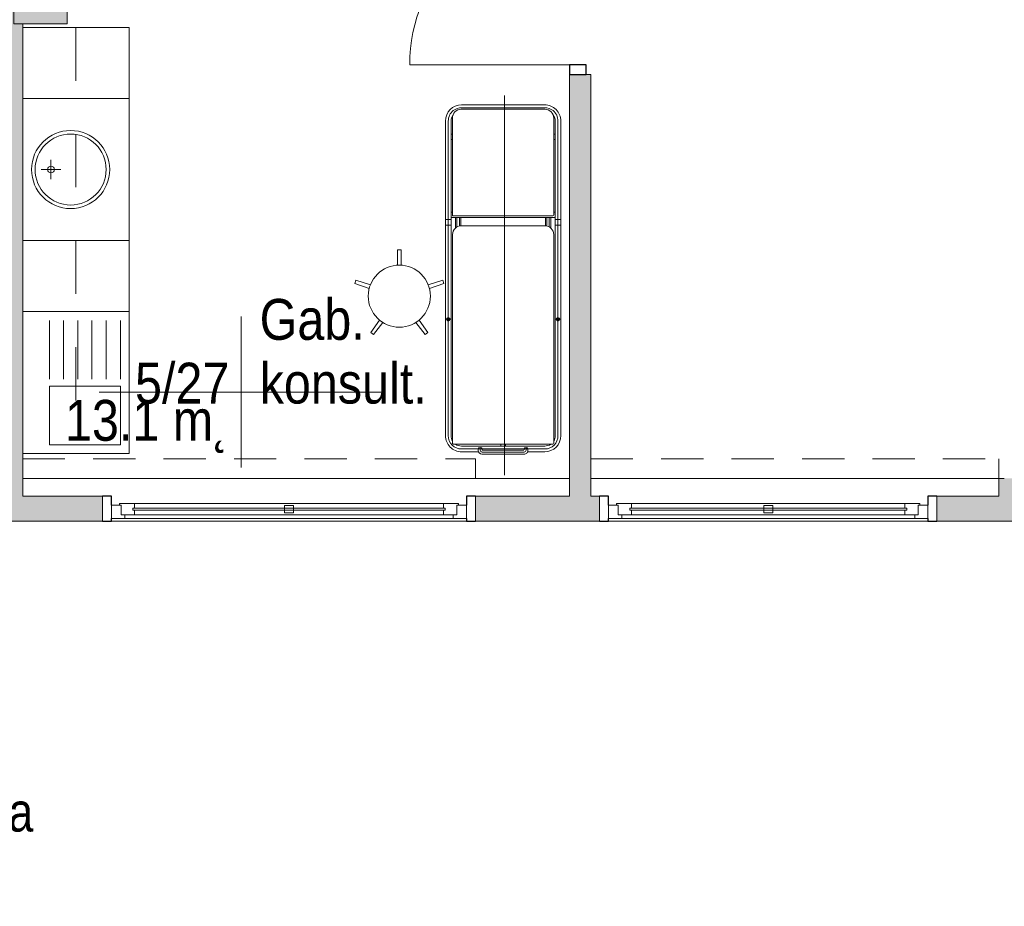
# Model space of a CAD drawing. Header units: centimetres. Extents: x -1316 to 21770, y -8842 to 3590.
# Tile 11 of 125: x -24 to 530, y -109 to 391. Entities that reach past the tile are written whole.
import ezdxf

# ---------------------------------------------------------------- set-up
doc = ezdxf.new("R2010")
doc.units = ezdxf.units.CM
doc.linetypes.add('Dash', pattern=[60, 30, -30])
doc.linetypes.add('Ponad', pattern=[39.688, 23.813, -15.875])
for name, color, linetype, lineweight in [('A-AREA-IDEN', 2, 'Continuous', 13), ('A-DETL-GENF', 92, 'Continuous', 9), ('A-DETL-MEDM', 33, 'Continuous', 13), ('A-DOOR', 31, 'Continuous', 13), ('A-FLOR-OVHD', 1, 'Ponad', 9), ('A-GENM', 13, 'Continuous', 9), ('A-GLAZ', 151, 'Continuous', 13), ('A-WALL', 113, 'Continuous', 13), ('A-WALL-PATT', 111, 'Continuous', 13), ('G-ANNO-TEXT', 231, 'Continuous', 13), ('I-FURN', 30, 'Continuous', 9), ('P-SANR-FIXT', 6, 'Continuous', 9), ('Q-SPCQ', 91, 'Continuous', 9), ('S-COLS', 52, 'Continuous', 13)]:
    doc.layers.add(name, color=color, linetype=linetype, lineweight=lineweight)
doc.styles.add('Arial Narrow', font='ARIALN.TTF', dxfattribs={"height": 22})
doc.styles.add('Arial_11', font='arial.ttf', dxfattribs={"width": 0.85, "height": 23})

# ---------------------------------------------------------------- blocks, each defined once
blk = doc.blocks.new('M_Concrete-rengular-Column - 300 x 400mm-1794511-5_piętro III __10_50 m_ - stan projektowany')
at = {"layer": 'S-COLS', "lineweight": 9}
blk.add_hatch(color=254, dxfattribs=at).paths.add_polyline_path([(15, -20), (15, 20), (-15, 20), (-15, -20)], flags=0)
for p, q in [((15, 20), (-15, 20)), ((-15, 20), (-15, -20)), ((15, -20), (15, 20)), ((-15, -20), (15, -20))]:
    blk.add_line(p, q, dxfattribs=at)
blk = doc.blocks.new('DRZWI 1S - automatyczna etykieta - Drzwi 90-2322410-5_piętro III __10_50 m_ - stan projektowany')
at = {"layer": 'A-DETL-GENF'}
for p, q in [((-50.5, 3.5), (-45, 3.5)), ((-50.5, -6), (-50.5, 3.5)), ((-45, 3.5), (-45, -6)), ((45, 3.5), (50.5, 3.5)), ((45, -6), (45, 3.5)), ((50.5, 3.5), (50.5, -6)), ((-45, -6), (-50.5, -6)), ((50.5, -6), (45, -6))]:
    blk.add_line(p, q, dxfattribs=at)
at = {"layer": 'A-DETL-MEDM', "lineweight": 25}
for p, q in [((-50.5, -6), (-50.5, 3.5)), ((-50.5, 3.5), (-45, 3.5)), ((-45, 3.5), (-45, -6)), ((45, 3.5), (45, -6)), ((50.5, 3.5), (45, 3.5)), ((50.5, -6), (50.5, 3.5)), ((-45, -6), (-50.5, -6)), ((45, -6), (50.5, -6))]:
    blk.add_line(p, q, dxfattribs=at)
at = {"layer": 'A-DOOR'}
blk.add_line((45, -6), (45, -96), dxfattribs=at)
blk.add_arc((45, -6), 90, 180, 270, dxfattribs=at)
blk = doc.blocks.new('stół zabiegowy SZ-02 198x65 - stół zabiegowy SZ-02 198x65-V19-5_piętro III __10_50 m_ - stan projektowany')
at = {"layer": 'Q-SPCQ'}
for p, q in [((-107, -27.24), (-107, 28.76)), ((11.01, 29.26), (-106.5, 29.26)), ((74.99, 33.26), (-102.21, 33.26)), ((74.99, 31.66), (-102.21, 31.66)), ((-102.21, 30.06), (74.99, 30.06)), ((-36.68, 33.06), (-36.68, 30.26)), ((16.4, 33.26), (16.4, 30.06)), ((19.59, 33.26), (19.59, 30.06)), ((20.59, -28.54), (20.59, 30.06)), ((21.58, 28.85), (21.58, -27.24)), ((76.59, 29.35), (22.08, 29.35)), ((23.59, 30.06), (23.59, 29.35)), ((64.59, 30.06), (64.59, 29.35)), ((67.59, 29.35), (67.59, 30.06)), ((-111.31, 24.16), (-111.31, 14.62)), ((-109.71, 24.16), (-109.71, 0.76)), ((-108.11, 24.16), (-108.11, -22.64)), ((20.59, 27.56), (14.77, 27.56)), ((20.59, 26.76), (15.34, 26.76)), ((15.89, 25.36), (20.59, 25.36)), ((16, 24.56), (20.59, 24.56)), ((16.01, -22.74), (16.01, 24.26)), ((81.59, -22.74), (81.59, 24.35)), ((82.49, 24.16), (82.49, -22.64)), ((84.09, 24.16), (84.09, -22.64)), ((-112.56, -11.24), (-112.56, 12.76)), ((-111.46, 12.66), (-111.46, -11.14)), ((-110.56, 14.76), (-109.71, 14.76)), ((-110.46, 13.66), (-109.11, 13.66)), ((-110.36, -10.84), (-110.36, 12.36)), ((-110.16, 12.56), (-109.71, 12.56)), ((-124.56, 0), (89.44, 0)), ((-109.71, 0.76), (-109.71, -22.64)), ((-108.11, 2.01), (-107, 2.01)), ((-108.11, -0.49), (-107, -0.49)), ((-110.16, -11.04), (-109.71, -11.04)), ((-111.31, -22.64), (-111.31, -13.09)), ((-110.56, -13.24), (-109.71, -13.24)), ((-110.46, -12.14), (-109.11, -12.14)), ((20.59, -26.04), (14.77, -26.04)), ((20.59, -25.24), (15.34, -25.24)), ((15.89, -23.84), (20.59, -23.84)), ((16, -23.04), (20.59, -23.04)), ((-106.5, -27.74), (11.01, -27.74)), ((-102.21, -28.54), (74.99, -28.54)), ((74.99, -30.14), (-102.21, -30.14)), ((74.99, -31.74), (-102.21, -31.74)), ((-36.68, -31.54), (-36.68, -28.74)), ((16.4, -31.74), (16.4, -28.54)), ((19.59, -31.74), (19.59, -28.54)), ((22.08, -27.74), (76.59, -27.74)), ((23.59, -28.54), (23.59, -27.82)), ((64.59, -28.54), (64.59, -27.82)), ((67.59, -27.82), (67.59, -28.54))]:
    blk.add_line(p, q, dxfattribs=at)
for centre, radius in [((-36.68, 31.66), 0.999), ((-36.68, 31.66), 0.727), ((-36.68, -30.14), 0.999), ((-36.68, -30.14), 0.727)]:
    blk.add_circle(centre, radius, dxfattribs=at)
for centre, radius, start, end in [((-102.21, 24.16), 9.1, 90, 180), ((-102.21, 24.16), 7.5, 90, 180), ((-106.5, 28.76), 0.5, 90, 180), ((-102.21, 24.16), 5.9, 90, 120.1847), ((11.01, 24.26), 5, 360, 90), ((22.08, 28.85), 0.5, 90, 180), ((74.99, 24.16), 9.1, 0, 90), ((74.99, 24.16), 7.5, 38.9891, 90), ((74.99, 24.16), 5.9, 55.7775, 90), ((76.59, 24.35), 5, 360, 90), ((74.99, 24.16), 7.5, 0, 38.7517), ((-102.21, 24.16), 5.9, 144.3302, 180), ((-110.56, 12.76), 2, 90, 180), ((-110.46, 12.66), 1, 90, 180), ((-110.16, 12.36), 0.2, 90, 180), ((-109.95, 13.66), 1.13, 282.5834, 77.4166), ((-110.56, -11.24), 2, 174.2608, 270), ((-109.95, -12.14), 1.13, 282.5834, 77.4166), ((-110.46, -11.14), 1, 180, 270), ((-102.21, -22.64), 9.1, 180, 270), ((-102.21, -22.64), 7.5, 180, 270), ((-102.21, -22.64), 5.9, 180, 215.6698), ((-106.5, -27.24), 0.5, 180, 270), ((11.01, -22.74), 5, 270, 0), ((22.08, -27.24), 0.5, 180, 270), ((74.99, -22.64), 9.1, 270, 0), ((74.99, -22.64), 7.5, 270, 321.0109), ((74.99, -22.64), 5.9, 270, 304.2225), ((76.59, -22.74), 5, 270, 360), ((74.99, -22.64), 7.5, 321.2483, 0), ((-102.21, -22.64), 5.9, 239.8153, 270)]:
    blk.add_arc(centre, radius, start, end, dxfattribs=at)
blk = doc.blocks.new('stołek obrotowy WG-03 śr_32cm - stołek obrotowy WG-03 śr_32cm-850736-5_piętro III __10_50 m_ - stan projektowany')
at = {"layer": 'Q-SPCQ'}
for p, q in [((-1, 26.05), (-1.11, 17.46)), ((1, 26.05), (-1, 26.05)), ((1.11, 17.46), (1, 26.05)), ((-24.46, 9), (-25.08, 7.1)), ((-25.08, 7.1), (-16.95, 4.34)), ((-16.27, 6.45), (-24.46, 9)), ((24.46, 9), (16.27, 6.45)), ((16.95, 4.34), (25.08, 7.1)), ((25.08, 7.1), (24.46, 9)), ((-11.16, -13.48), (-16.12, -20.48)), ((-14.5, -21.66), (-9.37, -14.78)), ((9.37, -14.78), (14.5, -21.66)), ((16.12, -20.48), (11.16, -13.48)), ((-16.12, -20.48), (-14.5, -21.66)), ((14.5, -21.66), (16.12, -20.48))]:
    blk.add_line(p, q, dxfattribs=at)
blk.add_circle((0, 0), 17.5, dxfattribs=at)
blk = doc.blocks.new('Blat - Blat-2412019-5_piętro III __10_50 m_ - stan projektowany')
at = {"layer": 'I-FURN', "linetype": 'Dash'}
for p, q in [((0, -30), (0, 0)), ((240, 0), (240, -30)), ((240, -30), (0, -30))]:
    blk.add_line(p, q, dxfattribs=at)
blk = doc.blocks.new('Blat - Blat-V4-5_piętro III __10_50 m_ - stan projektowany')
at = {"layer": 'I-FURN'}
for p, q in [((0, -60), (0, 0)), ((80, 0), (80, -60)), ((80, -60), (0, -60))]:
    blk.add_line(p, q, dxfattribs=at)
blk = doc.blocks.new('Blat - Blat-2328140-5_piętro III __10_50 m_ - stan projektowany')
at = {"layer": 'I-FURN'}
for p, q in [((0, -60), (0, 0)), ((40, 0), (40, -60)), ((40, -60), (0, -60))]:
    blk.add_line(p, q, dxfattribs=at)
blk = doc.blocks.new('umywalka okrągła d _44cm stal nierdzewna - Type 1-2178342-5_piętro III __10_50 m_ - stan projektowany')
at = {"layer": 'P-SANR-FIXT'}
for p, q in [((12.5, 16.43), (12.5, 27.43)), ((7, 21.93), (18, 21.93))]:
    blk.add_line(p, q, dxfattribs=at)
for centre, radius in [((12.5, 33), 22), ((12.5, 33), 20), ((12.5, 21.93), 1.9)]:
    blk.add_circle(centre, radius, dxfattribs=at)
blk = doc.blocks.new('zlewozmywak jednokomorowy - Type 1-2430852-5_piętro III __10_50 m_ - stan projektowany')
at = {"layer": 'A-GENM'}
for p, q in [((52.5, 66), (-27.5, 66)), ((-27.5, 66), (-27.5, 6)), ((52.5, 6), (52.5, 66)), ((10.5, 61), (-22.5, 61)), ((47.5, 61), (14.5, 61)), ((14.5, 61), (14.5, 21)), ((47.5, 21), (47.5, 61)), ((10.5, 53), (-22.5, 53)), ((10.5, 45), (-22.5, 45)), ((10.5, 37), (-22.5, 37)), ((10.5, 29), (-22.5, 29)), ((-22.5, 21), (10.5, 21)), ((14.5, 21), (47.5, 21))]:
    blk.add_line(p, q, dxfattribs=at)
blk = doc.blocks.new('Okno - automatyczna etykieta - 200x165 _projektowane_-2623157-5_piętro III __10_50 m_ - stan projektowany')
at = {"layer": 'A-GLAZ'}
for p, q in [((-92.5, 5.5), (-100, 5.5)), ((-100, 5.5), (-100, -2)), ((-100, 5.5), (100, 5.5)), ((-87, 3.5), (-94.5, 3.5)), ((-94.5, 3.5), (-94.5, -2)), ((-94.5, -2), (-94.5, 3.5)), ((-94.5, 3.5), (-92.5, 3.5)), ((-92.5, 3.5), (-92.5, 5.5)), ((92.5, 5.5), (-92.5, 5.5)), ((88, 0.75), (-88, 0.75)), ((-88, 0.75), (-88, -0.25)), ((-88, -0.25), (-88, 0.75)), ((-88, 0.75), (-87, 0.75)), ((-87, 0.75), (-87, 3.5)), ((87, 3.5), (-87, 3.5)), ((2.5, 2.25), (-2.5, 2.25)), ((-2.5, 2.25), (-2.5, -1.75)), ((2.5, -1.75), (2.5, 2.25)), ((94.5, 3.5), (87, 3.5)), ((87, 3.5), (87, 0.75)), ((87, 0.75), (88, 0.75)), ((88, -0.25), (88, 0.75)), ((88, 0.75), (88, -0.25)), ((100, 5.5), (92.5, 5.5)), ((92.5, 5.5), (92.5, 3.5)), ((92.5, 3.5), (94.5, 3.5)), ((94.5, -2), (94.5, 3.5)), ((94.5, 3.5), (94.5, -2)), ((100, -2), (100, 5.5)), ((-100, -2), (-94.5, -2)), ((-94.5, -2), (-95.5, -2)), ((-95.5, -2), (-95.5, -3)), ((-95.5, -3), (-87, -3)), ((-88, -0.25), (88, -0.25)), ((-87, -0.25), (-88, -0.25)), ((-87, -3), (-87, -0.25)), ((87, -3), (-87, -3)), ((-2.5, -1.75), (2.5, -1.75)), ((87, -0.25), (87, -3)), ((88, -0.25), (87, -0.25)), ((87, -3), (95.5, -3)), ((95.5, -2), (94.5, -2)), ((94.5, -2), (100, -2)), ((95.5, -3), (95.5, -2))]:
    blk.add_line(p, q, dxfattribs=at)
blk = doc.blocks.new('Okno - automatyczna etykieta - 180x165 _projektowane_-2623342-5_piętro III __10_50 m_ - stan projektowany')
at = {"layer": 'A-GLAZ'}
for p, q in [((-82.5, 10.5), (-90, 10.5)), ((-90, 10.5), (-90, 3)), ((-90, 10.5), (90, 10.5)), ((-77, 8.5), (-84.5, 8.5)), ((-84.5, 8.5), (-84.5, 3)), ((-84.5, 3), (-84.5, 8.5)), ((-84.5, 8.5), (-82.5, 8.5)), ((-82.5, 8.5), (-82.5, 10.5)), ((82.5, 10.5), (-82.5, 10.5)), ((78, 5.75), (-78, 5.75)), ((-78, 5.75), (-78, 4.75)), ((-78, 4.75), (-78, 5.75)), ((-78, 5.75), (-77, 5.75)), ((-77, 5.75), (-77, 8.5)), ((77, 8.5), (-77, 8.5)), ((2.5, 7.25), (-2.5, 7.25)), ((-2.5, 7.25), (-2.5, 3.25)), ((2.5, 3.25), (2.5, 7.25)), ((84.5, 8.5), (77, 8.5)), ((77, 8.5), (77, 5.75)), ((77, 5.75), (78, 5.75)), ((78, 4.75), (78, 5.75)), ((78, 5.75), (78, 4.75)), ((90, 10.5), (82.5, 10.5)), ((82.5, 10.5), (82.5, 8.5)), ((82.5, 8.5), (84.5, 8.5)), ((84.5, 3), (84.5, 8.5)), ((84.5, 8.5), (84.5, 3)), ((90, 3), (90, 10.5)), ((-90, 3), (-84.5, 3)), ((-84.5, 3), (-85.5, 3)), ((-85.5, 3), (-85.5, 2)), ((-85.5, 2), (-77, 2)), ((-78, 4.75), (78, 4.75)), ((-77, 4.75), (-78, 4.75)), ((-77, 2), (-77, 4.75)), ((77, 2), (-77, 2)), ((-2.5, 3.25), (2.5, 3.25)), ((77, 4.75), (77, 2)), ((78, 4.75), (77, 4.75)), ((77, 2), (85.5, 2)), ((85.5, 3), (84.5, 3)), ((84.5, 3), (90, 3)), ((85.5, 2), (85.5, 3))]:
    blk.add_line(p, q, dxfattribs=at)
blk = doc.blocks.new('METKA_POMIESZCZENIA2 - Rozbudowana krótka - bez ramki-2403173-5_piętro III __10_50 m_ - stan projektowany')
at = {"layer": 'A-AREA-IDEN'}
for p, q in [((0, 0.425), (0, 0)), ((0.0976, 0), (-0.8, 0)), ((-0.8, 0), (0.8, 0)), ((0, 0), (0, -0.425))]:
    blk.add_line(p, q, dxfattribs=at)

msp = doc.modelspace()

# ---------------------------------------------------------------- hatches: boundary and pattern name
at = {"layer": 'A-WALL-PATT'}
h = msp.add_hatch(color=9, dxfattribs=at)
h.paths.add_polyline_path([(-22.62, 122.33), (-22.62, 388.33), (-27.62, 388.33), (-27.62, 428.33), (-22.62, 428.33), (-22.62, 465.83), (-34.62, 465.83), (-34.62, 122.33)], flags=0)
h.paths.add_polyline_path([(-34.62, 566.83), (-22.62, 566.83), (-22.62, 873.33), (-27.62, 873.33), (-27.62, 903.33), (-22.62, 903.33), (-22.62, 908.33), (-34.62, 908.33), (-34.62, 625.33)], flags=0)
h = msp.add_hatch(color=9, dxfattribs=at)
h.paths.add_polyline_path([(297.38, 122.33), (297.38, 359.83), (285.38, 359.83), (285.38, 122.33)], flags=0)
h.paths.add_polyline_path([(297.38, 460.83), (297.38, 466.83), (285.38, 466.83), (285.38, 460.83), (294.88, 460.83)], flags=0)
h.paths.add_polyline_path([(297.38, 567.83), (297.38, 684.83), (285.38, 684.83), (285.38, 567.83), (294.88, 567.83)], flags=0)
h.paths.add_polyline_path([(285.38, 785.83), (297.38, 785.83), (297.38, 797.33), (285.38, 797.33), (285.38, 788.28)], flags=0)
msp.add_hatch(color=9, dxfattribs=at).paths.add_polyline_path([(527.38, 108.33), (667.38, 108.33), (667.38, 132.33), (527.38, 132.33), (527.38, 122.33)], flags=0)
h = msp.add_hatch(color=9, dxfattribs=at)
h.paths.add_polyline_path([(-532.62, 108.33), (-532.62, 122.33), (-552.62, 122.33), (-552.62, 108.33), (-537.36, 108.33)], flags=0)
h.paths.add_polyline_path([(-327.62, 108.33), (-257.62, 108.33), (-257.62, 122.33), (-327.62, 122.33)], flags=0)
h.paths.add_polyline_path([(-47.62, 108.33), (22.38, 108.33), (22.38, 122.33), (-47.62, 122.33)], flags=0)
h.paths.add_polyline_path([(232.38, 108.33), (302.38, 108.33), (302.38, 122.33), (232.38, 122.33)], flags=0)
h.paths.add_polyline_path([(527.38, 108.33), (527.38, 122.33), (492.38, 122.33), (492.38, 108.33)], flags=0)

# ---------------------------------------------------------------- linework, layer by layer
at = {"layer": 'A-FLOR-OVHD'}
for p, q in [((-22.62, 143.33), (232.38, 143.33)), ((232.38, 132.33), (232.38, 143.33)), ((297.38, 143.33), (527.38, 143.33)), ((527.38, 132.33), (527.38, 143.33))]:
    msp.add_line(p, q, dxfattribs=at)
at = {"layer": 'A-WALL', "lineweight": 9}
for p, q in [((-22.62, 122.33), (-22.62, 388.33)), ((285.38, 359.83), (285.38, 122.33)), ((297.38, 359.83), (294.88, 359.83)), ((297.38, 122.33), (297.38, 359.83)), ((-22.62, 132.33), (285.38, 132.33)), ((297.38, 132.33), (530.38, 132.33)), ((527.38, 132.33), (527.38, 122.33)), ((22.38, 122.33), (-22.62, 122.33)), ((285.38, 122.33), (232.38, 122.33)), ((302.38, 122.33), (297.38, 122.33)), ((527.38, 122.33), (492.38, 122.33)), ((-47.62, 108.33), (22.38, 108.33)), ((227.38, 108.33), (27.38, 108.33)), ((232.38, 108.33), (302.38, 108.33)), ((487.38, 108.33), (307.38, 108.33)), ((492.38, 108.33), (702.38, 108.33))]:
    msp.add_line(p, q, dxfattribs=at)
at = {"layer": 'A-WALL'}
for p, q in [((22.38, 108.33), (22.38, 122.33)), ((232.38, 122.33), (232.38, 108.33)), ((302.38, 108.33), (302.38, 122.33)), ((492.38, 122.33), (492.38, 108.33))]:
    msp.add_line(p, q, dxfattribs=at)
at = {"layer": 'A-WALL', "color": 7, "lineweight": 25}
for p, q in [((27.38, 122.33), (22.38, 122.33)), ((27.38, 117.33), (27.38, 122.33)), ((232.38, 122.33), (227.38, 122.33)), ((227.38, 122.33), (227.38, 117.33)), ((307.38, 122.33), (302.38, 122.33)), ((307.38, 117.33), (307.38, 122.33)), ((492.38, 122.33), (487.38, 122.33)), ((487.38, 122.33), (487.38, 117.33)), ((22.38, 108.33), (27.38, 108.33)), ((27.38, 108.33), (27.38, 109.83)), ((227.38, 109.83), (227.38, 108.33)), ((227.38, 108.33), (232.38, 108.33)), ((302.38, 108.33), (307.38, 108.33)), ((307.38, 108.33), (307.38, 109.83)), ((487.38, 109.83), (487.38, 108.33)), ((487.38, 108.33), (492.38, 108.33))]:
    msp.add_line(p, q, dxfattribs=at)

# ---------------------------------------------------------------- block references
at = {"layer": 'A-AREA-IDEN', "xscale": 99.99999999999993, "yscale": 99.99999999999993, "zscale": 99.99999999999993}
msp.add_blockref('METKA_POMIESZCZENIA2 - Rozbudowana krótka - bez ramki-2403173-5_piętro III __10_50 m_ - stan projektowany', (100.43, 180.98), dxfattribs=at)
at = {"layer": 'A-DOOR', "rotation": 269.9999999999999}
msp.add_blockref('DRZWI 1S - automatyczna etykieta - Drzwi 90-2322410-5_piętro III __10_50 m_ - stan projektowany', (291.38, 410.33), dxfattribs=at)
at = {"layer": 'A-GENM', "rotation": 269.9999999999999}
msp.add_blockref('zlewozmywak jednokomorowy - Type 1-2430852-5_piętro III __10_50 m_ - stan projektowany', (-28.62, 198.83), dxfattribs=at)
at = {"layer": 'A-GLAZ', "rotation": 180}
for name, p in [('Okno - automatyczna etykieta - 200x165 _projektowane_-2623157-5_piętro III __10_50 m_ - stan projektowany', (127.38, 115.33)), ('Okno - automatyczna etykieta - 180x165 _projektowane_-2623342-5_piętro III __10_50 m_ - stan projektowany', (397.38, 120.33))]:
    msp.add_blockref(name, p, dxfattribs=at)
at = {"layer": 'I-FURN', "linetype": 'Dash', "rotation": 90.00000000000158}
msp.add_blockref('Blat - Blat-2412019-5_piętro III __10_50 m_ - stan projektowany', (-22.62, 146.33), dxfattribs=at)
at = {"layer": 'I-FURN', "rotation": 90.00000000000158}
for name, p in [('Blat - Blat-2328140-5_piętro III __10_50 m_ - stan projektowany', (-22.62, 346.33)), ('Blat - Blat-V4-5_piętro III __10_50 m_ - stan projektowany', (-22.62, 266.33)), ('Blat - Blat-2328140-5_piętro III __10_50 m_ - stan projektowany', (-22.62, 226.33)), ('Blat - Blat-V4-5_piętro III __10_50 m_ - stan projektowany', (-22.62, 146.33))]:
    msp.add_blockref(name, p, dxfattribs=at)
at = {"layer": 'P-SANR-FIXT', "rotation": 269.9999999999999}
msp.add_blockref('umywalka okrągła d _44cm stal nierdzewna - Type 1-2178342-5_piętro III __10_50 m_ - stan projektowany', (-28.62, 318.83), dxfattribs=at)
at = {"layer": 'Q-SPCQ', "rotation": 90.00000000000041}
msp.add_blockref('stół zabiegowy SZ-02 198x65 - stół zabiegowy SZ-02 198x65-V19-5_piętro III __10_50 m_ - stan projektowany', (248.79, 258.67), dxfattribs=at)
at = {"layer": 'Q-SPCQ'}
msp.add_blockref('stołek obrotowy WG-03 śr_32cm - stołek obrotowy WG-03 śr_32cm-850736-5_piętro III __10_50 m_ - stan projektowany', (189.55, 235.03), dxfattribs=at)
at = {"layer": 'S-COLS', "lineweight": 9}
msp.add_blockref('M_Concrete-rengular-Column - 300 x 400mm-1794511-5_piętro III __10_50 m_ - stan projektowany', (-12.62, 408.33), dxfattribs=at)

# ---------------------------------------------------------------- texts
at = {"layer": 'A-AREA-IDEN', "color": 0, "char_height": 23, "line_spacing_factor": 0.936439, "style": 'Arial_11'}
for s, insert, width, attachment_point in [('\\pxt3.69565,7.3913,11.08696,14.78261,18.47826,22.17391,25.86957,29.56522,33.26087,36.95652,40.65217,44.34783,48.04348,51.73913,55.43478,59.13043,62.82609,66.52174,70.21739,73.91304,77.6087,81.30435,85,88.69565,92.3913,96.08696,99.78261,103.47826,107.17391,110.86957,114.56522,118.26087;{Gab.\\Pkonsult.}', (110.86, 174.2), 93.33, 7), ('\\pxqr,t3.69565,7.3913,11.08696,14.78261,18.47826,22.17391,25.86957,29.56522,33.26087,36.95652,40.65217,44.34783,48.04348,51.73913,55.43478,59.13043,62.82609,66.52174,70.21739,73.91304,77.6087,81.30435,85,88.69565,92.3913,96.08696,99.78261,103.47826,107.17391,110.86957,114.56522,118.26087;{5/27}', (93.78, 174.2), 52.87, 9), ('\\pt84.99995,169.9999,255.00008,340.00003,424.99998,509.99993,595.00011,680.00006,765.00001,849.99996,934.99991,1020.00009,1105.00004,1189.99999,1274.99994,1359.99989,1445.00007,1530.00002,1614.99997,1699.99992,1785.0001,1870.00005,1955,2039.99995,2124.9999,2210.00008,2295.00003,2379.99998,2464.99993,2550.00011,2635.00006,2720.00001;13.1 m˛', (93.78, 176.59), 91.63, 3)]:
    msp.add_mtext(s, dxfattribs=dict(at, insert=insert, width=width, attachment_point=attachment_point))
at = {"layer": 'G-ANNO-TEXT', "color": 1, "insert": (-309.4, 25.09), "char_height": 22, "width": 344.6, "attachment_point": 1, "line_spacing_factor": 0.949189, "style": 'Arial Narrow'}
msp.add_mtext('\\pt127.00006,253.9999,380.99996,508.00002,635.00008,761.99992,888.99998,1016.00004,1143.0001,1269.99994,1397,1524.00006,1650.9999,1777.99996,1905.00002,2032.00008,2158.99992,2285.99998,2413.00004,2540.0001,2666.99994,2794,2921.00006,3047.9999,3174.99996,3302.00002,3429.00008,3555.99992,3682.99998,3810.00004,3937.0001,4063.99994;należy uwzględnić zastosowanie wełny mineralnej w pasie 2 m na elewacji', dxfattribs=at)

doc.saveas('drawing.dxf')
